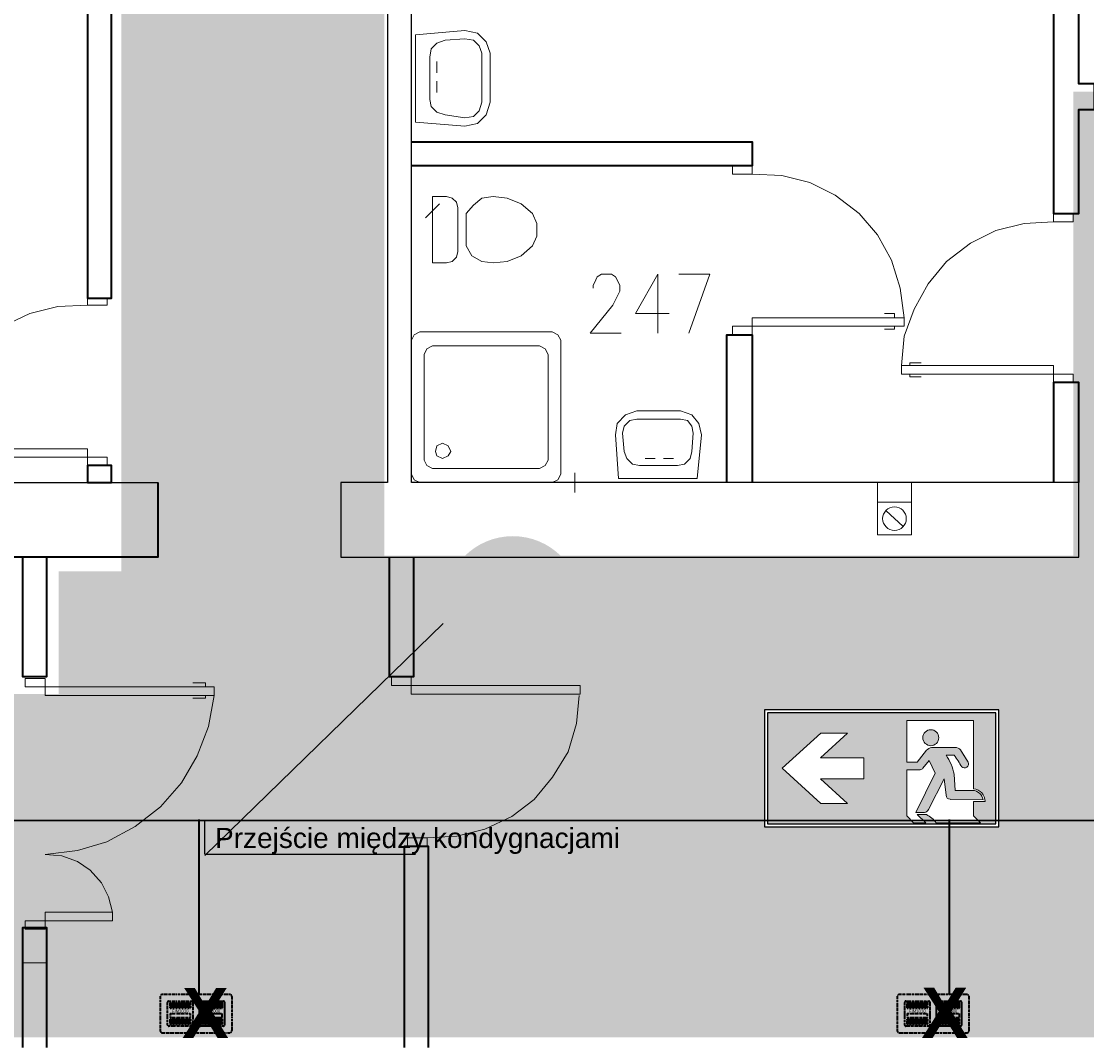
# Model space of a CAD drawing. Header units: millimetres. Extents: x 1 to 17496, y 1 to 30809.
# Tile 139 of 256: x 7268 to 7905, y 21455 to 22065. Entities that reach past the tile are written whole.
import ezdxf
from ezdxf.enums import TextEntityAlignment as Align

# ---------------------------------------------------------------- set-up
doc = ezdxf.new("R2010")
doc.units = ezdxf.units.MM
doc.linetypes.add('BORDER', pattern=[1.75, 0.5, -0.25, 0.5, -0.25, 0, -0.25])
doc.linetypes.add('CENTER', pattern=[2, 1.25, -0.25, 0.25, -0.25])
for name, color, linetype, lineweight in [('0_Przyz_do demontażu', 1, 'CENTER', 40), ('0_Przyz_FIM1100', 1, 'BORDER', 40), ('0_Przyz_FIM1200', 1, 'CENTER', 40), ('0_Przyz_instalacja do central', 1, 'Continuous', 40), ('0_Przyz_Ramka x4', 1, 'BORDER', 40), ('2DA_SYM', 252, 'Continuous', 25), ('CPCOLOR_255', 255, 'Continuous', 0), ('N_SSP_ewakuacja', 4, 'CENTER', 40)]:
    doc.layers.add(name, color=color, linetype=linetype, lineweight=lineweight)
for name, color, linetype in [('2DE_TXTMARK', 41, 'Continuous'), ('2DE_TXTNUM', 11, 'Continuous'), ('CP_WIPEOUT', 255, 'Continuous'), ('CPCOLOR_green', 114, 'Continuous'), ('PDF _Geometria', 7, 'Continuous'), ('SSP_pomoce', 7, 'Continuous')]:
    doc.layers.add(name, color=color, linetype=linetype)
doc.styles.add('arial', font='arialbd.ttf')
doc.styles.add('CP_ATTR', font='ARIAL.TTF')
doc.styles.add('CP_ELATT', font='ARIAL.TTF')
doc.dimstyles.new('ISO-CP', dxfattribs={"dimtxt": 2.5, "dimasz": 2.5, "dimexe": 1.25, "dimexo": 0.625, "dimtad": 1, "dimtxsty": 'Standard', "dimcen": 2.5, "dimadec": 0, "dimazin": 0, "dimtfac": 1, "dimtmove": 0, "dimatfit": 3, "dimfxl": 1, "dimarcsym": 0})

# ---------------------------------------------------------------- blocks, each defined once
blk = doc.blocks.new('ISO_7010_E0B5')
blk.add_wipeout([(-1, 0), (1, 0), (1, 1), (-1, 1)]).dxf.layer = 'CP_WIPEOUT'
at = {"layer": 'CPCOLOR_green'}
h = blk.add_hatch(color=256, dxfattribs=at)
h.paths.add_polyline_path([(0.975, 0.975), (-0.975, 0.975), (-0.975, 0.025), (0.975, 0.025)])
h.paths.add_polyline_path([(-0.1514, 0.4111), (-0.5236, 0.4111), (-0.2916, 0.1996), (-0.5204, 0.1996), (-0.8499, 0.4998), (-0.5204, 0.8), (-0.2916, 0.8), (-0.5236, 0.5886), (-0.1514, 0.5886)], flags=16)
h.paths.add_polyline_path([(0.2151, 0.4877), (0.3298, 0.4877, 0.26429), (0.353, 0.5015), (0.4048, 0.5672), (0.4567, 0.4598), (0.2918, 0.1215), (0.3669, 0.1215, 0.234795), (0.4013, 0.1487), (0.535, 0.409), (0.5503, 0.27, 0.398067), (0.5845, 0.2349), (0.8679, 0.232, 0.330088), (0.7779, 0.3117), (0.6295, 0.3117), (0.6192, 0.4488, 0.104561), (0.5502, 0.6122), (0.6192, 0.6122, -0.028533), (0.6848, 0.5115, 0.779844), (0.7403, 0.5525), (0.6743, 0.6572, 0.237785), (0.6261, 0.6778), (0.4256, 0.6778, 0.136468), (0.3844, 0.6536), (0.3047, 0.5528), (0.2151, 0.5528), (0.2151, 0.9094), (0.785, 0.9094), (0.785, 0.3258, -0.385257), (0.8839, 0.2152), (0.785, 0.2152), (0.785, 0.0936), (0.8437, 0.035), (0.4671, 0.035, 0.099951), (0.3841, 0.1041), (0.3049, 0.1041), (0.3772, 0.035), (0.2736, 0.035), (0.2151, 0.0936)], flags=16)
h.paths.add_polyline_path([(0.3521, 0.7616, -1), (0.4886, 0.7616, -1)], flags=0)
at = {"layer": 'CPCOLOR_255'}
for p, q in [((0.2151, 0.9094), (0.785, 0.9094)), ((0.2151, 0.5528), (0.2151, 0.9094)), ((0.785, 0.9094), (0.785, 0.3258)), ((-0.5204, 0.8), (-0.8499, 0.4998)), ((-0.2916, 0.8), (-0.5236, 0.5886)), ((-0.2916, 0.8), (-0.5204, 0.8)), ((0.3047, 0.5528), (0.3844, 0.6536)), ((0.4256, 0.6778), (0.6261, 0.6778)), ((0.7403, 0.5525), (0.6743, 0.6572)), ((0.7403, 0.5525), (0.6777, 0.6534)), ((-0.1514, 0.5886), (-0.5236, 0.5886)), ((-0.1514, 0.4111), (-0.1514, 0.5886)), ((0.2151, 0.5528), (0.3047, 0.5528)), ((0.4048, 0.5672), (0.353, 0.5015)), ((0.4048, 0.5672), (0.4567, 0.4598)), ((0.5502, 0.6122), (0.6192, 0.6122)), ((-0.5204, 0.1996), (-0.8499, 0.4998)), ((0.2151, 0.0936), (0.2151, 0.4877)), ((0.2151, 0.4877), (0.3289, 0.4877)), ((0.4567, 0.4598), (0.2918, 0.1215)), ((-0.5236, 0.4111), (-0.1514, 0.4111)), ((-0.2916, 0.1996), (-0.5236, 0.4111)), ((0.535, 0.409), (0.4013, 0.1487)), ((0.535, 0.409), (0.5503, 0.27)), ((0.6295, 0.3117), (0.6192, 0.4488)), ((0.7779, 0.3117), (0.6295, 0.3117)), ((-0.2916, 0.1996), (-0.5204, 0.1996)), ((0.5845, 0.2349), (0.8679, 0.232)), ((0.785, 0.2152), (0.785, 0.0936)), ((0.8839, 0.2152), (0.785, 0.2152)), ((0.2151, 0.0936), (0.2736, 0.035)), ((0.2918, 0.1215), (0.3669, 0.1215)), ((0.3772, 0.035), (0.3049, 0.1041)), ((0.3049, 0.1041), (0.3841, 0.1041)), ((0.785, 0.0936), (0.8437, 0.035)), ((0.2736, 0.035), (0.3772, 0.035)), ((0.4671, 0.035), (0.8437, 0.035))]:
    blk.add_line(p, q, dxfattribs=at)
blk.add_circle((0.4204, 0.7616), 0.0683, dxfattribs=at)
for centre, radius, start, end in [((0.4485, 0.5916), 0.0892, 104.92768, 136.01179), ((0.6297, 0.6196), 0.0583, 40.08685, 93.58964), ((0.1982, 0.3673), 0.4288, 10.96447, 34.8414), ((-0.2304, -0.0129), 1.0548, 29.81226, 36.34969), ((0.7074, 0.5389), 0.0356, 230.54845, 22.34307), ((0.3293, 0.5151), 0.0273, 269.07147, 330.14541), ((0.7691, 0.2111), 0.101, 11.95809, 85.02789), ((0.7733, 0.2158), 0.1106, 359.66342, 83.94157), ((0.586, 0.2706), 0.0357, 180.82778, 267.65116), ((0.3567, 0.1697), 0.0493, 281.95642, 334.8101), ((0.2544, -0.1357), 0.2727, 38.76767, 61.59888)]:
    blk.add_arc(centre, radius, start, end, dxfattribs=at)
at = {"layer": 'CPCOLOR_green'}
blk.add_lwpolyline([(-0.975, 0.025), (0.975, 0.025), (0.975, 0.975), (-0.975, 0.975)], close=True, dxfattribs=at)
at = {"layer": 'Defpoints'}
blk.add_lwpolyline([(-1, 0), (1, 0), (1, 1), (-1, 1)], close=True, dxfattribs=at)
at = {"linetype": 'ByBlock', "style": 'CP_ATTR', "flags": 9}
for tag, p in [('NAME', (-0.0323, 0.0181)), ('NUMBER', (-0.0323, 0.018)), ('OTHER', (-0.0323, 0.0179))]:
    blk.add_attdef(tag, text='', height=0.00005, dxfattribs=at).set_placement(p, align=Align.MIDDLE_LEFT)
blk = doc.blocks.new('CPELDDS28_zfcpn1o')
for q in [(0, 1.7), (10.5, 0)]:
    blk.add_line((0, 0), q)
at = {"linetype": 'ByBlock', "style": 'CP_ATTR', "flags": 12}
blk.add_attdef('TYPESIZE', (0.5, 0.3), '', height=1, dxfattribs=at)
at = {"linetype": 'ByBlock', "style": 'CP_ATTR', "flags": 9}
blk.add_attdef('VAL', text='', height=0.00005, rotation=270, dxfattribs=at).set_placement((0.732, 0.092), align=Align.MIDDLE_LEFT)
blk = doc.blocks.new('2de_abb_sig_046_18mvjo')
blk.add_lwpolyline([(0, 40), (0, 0, 0.414214), (1.5, -1.5), (21.5, -1.5, 0.414214), (23, 0), (23, 40, 0.414214), (21.5, 41.5), (1.5, 41.5, 0.414214)], format="xyb", close=True)
at = {"flags": 128}
for points in [[(4, 22.6), (4, 36.4)], [(4.6, 37), (18.4, 37)], [(19, 36.4), (19, 22.6)], [(18.4, 22), (4.6, 22)], [(4, 3.6), (4, 17.4)], [(4.6, 18), (18.4, 18)], [(19, 17.4), (19, 3.6)], [(18.4, 3), (4.6, 3)]]:
    blk.add_lwpolyline(points, dxfattribs=at)
for centre, start, end in [((4.6, 36.4), 90, 180), ((18.4, 36.4), 0, 90), ((4.6, 22.6), 180, 270), ((18.4, 22.6), 270, 0), ((4.6, 17.4), 90, 180), ((18.4, 17.4), 0, 90), ((4.6, 3.6), 180, 270), ((18.4, 3.6), 270, 0)]:
    blk.add_arc(centre, 0.6, start, end)
at = {"linetype": 'Continuous', "style": 'CP_ATTR', "flags": 9}
for tag in ['NAME', 'ARTICLE', 'MARK2', 'OTHER1', 'PRODUCT-TYPE', 'ORDER-NO', 'PRODUCER', 'VOLTAGE', 'CURRENT', 'POWER', 'CHARACTER', 'IP', 'OTHER', 'LINK', 'WEIGHT', 'NUMBER', 'GROUP', 'FUNCTION', 'EL-STATUS']:
    blk.add_attdef(tag, text='', height=0.00005, dxfattribs=at).set_placement((0, 0), align=Align.MIDDLE_LEFT)
at = {"layer": '2DE_TXTMARK', "linetype": 'ByBlock', "style": 'CP_ATTR', "width": 0.8, "flags": 8}
blk.add_attdef('MARK1', text='', height=1.8, dxfattribs=at).set_placement((11.5, 47), align=Align.CENTER)
at = {"layer": '2DE_TXTNUM', "style": 'CP_ELATT', "width": 0.8}
blk.add_attdef('TAG', text='', height=2.5, dxfattribs=at).set_placement((11.5, 43), align=Align.CENTER)
blk = doc.blocks.new('2de_abb_sig_007_fzx2ohn')
blk.add_hatch(color=10).paths.add_polyline_path([(1.5, -2.25), (13.5, -2.25), (13.5, 0), (1.5, 0)])
at = {"color": 10}
for p, q in [((1.5, 0), (13.5, 0)), ((1.5, 0), (1.5, -2.25)), ((13.5, 0), (13.5, -2.25)), ((1.5, -2.25), (13.5, -2.25))]:
    blk.add_line(p, q, dxfattribs=at)
at = {"flags": 128}
for points in [[(0, -6.9), (0, 6.9)], [(0.6, 7.5), (14.4, 7.5)], [(15, 6.9), (15, -6.9)], [(14.4, -7.5), (0.6, -7.5)]]:
    blk.add_lwpolyline(points, dxfattribs=at)
for points in [[(1.5, 3.38), (1.5, 6.38)], [(1.95, 6.38), (1.95, 3.38)], [(2.4, 3.38), (2.4, 6.38)], [(2.85, 6.38), (2.85, 3.38)], [(3.3, 3.38), (3.3, 6.38)], [(3.75, 6.38), (3.75, 3.38)], [(4.2, 3.38), (4.2, 6.38)], [(4.65, 6.38), (4.65, 3.38)], [(5.1, 3.38), (5.1, 6.38)], [(5.55, 6.38), (5.55, 3.38)], [(6, 3.38), (6, 6.38)], [(6.45, 6.38), (6.45, 3.38)], [(6.9, 3.38), (6.9, 6.38)], [(7.35, 6.38), (7.35, 3.38)], [(7.8, 3.38), (7.8, 6.38)], [(8.25, 6.38), (8.25, 3.38)], [(8.7, 3.38), (8.7, 6.38)], [(9.15, 6.38), (9.15, 3.38)], [(9.6, 3.38), (9.6, 6.38)], [(10.05, 6.38), (10.05, 3.38)], [(10.5, 3.38), (10.5, 6.38)], [(10.95, 6.38), (10.95, 3.38)], [(11.4, 3.38), (11.4, 6.38)], [(11.85, 6.38), (11.85, 3.38)], [(12.3, 3.38), (12.3, 6.38)], [(12.75, 6.38), (12.75, 3.38)], [(13.2, 3.38), (13.2, 6.38)], [(13.65, 6.38), (13.65, 3.38)], [(1.5, -6.38), (1.5, -3.38)], [(1.95, -3.38), (1.95, -6.38)], [(2.4, -6.38), (2.4, -3.38)], [(2.85, -3.38), (2.85, -6.38)], [(3.3, -6.38), (3.3, -3.38)], [(3.75, -3.38), (3.75, -6.38)], [(4.2, -6.38), (4.2, -3.38)], [(4.65, -3.38), (4.65, -6.38)], [(5.1, -6.38), (5.1, -3.38)], [(5.55, -3.38), (5.55, -6.38)], [(6, -6.38), (6, -3.38)], [(6.45, -3.38), (6.45, -6.38)], [(6.9, -6.38), (6.9, -3.38)], [(7.35, -3.38), (7.35, -6.38)], [(7.8, -6.38), (7.8, -3.38)], [(8.25, -3.38), (8.25, -6.38)], [(8.7, -6.38), (8.7, -3.38)], [(9.15, -3.38), (9.15, -6.38)], [(9.6, -6.38), (9.6, -3.38)], [(10.05, -3.38), (10.05, -6.38)], [(10.5, -6.38), (10.5, -3.38)], [(10.95, -3.38), (10.95, -6.38)], [(11.4, -6.38), (11.4, -3.38)], [(11.85, -3.38), (11.85, -6.38)], [(12.3, -6.38), (12.3, -3.38)], [(12.75, -3.38), (12.75, -6.38)], [(13.2, -6.38), (13.2, -3.38)], [(13.65, -3.38), (13.65, -6.38)]]:
    blk.add_lwpolyline(points)
for centre, radius, start, end in [((0.6, 6.9), 0.6, 90, 180), ((1.73, 6.38), 0.225, 0, 180), ((2.63, 6.38), 0.225, 0, 180), ((3.53, 6.38), 0.225, 0, 180), ((4.43, 6.38), 0.225, 0, 180), ((5.33, 6.38), 0.225, 0, 180), ((6.23, 6.38), 0.225, 0, 180), ((7.13, 6.38), 0.225, 0, 180), ((8.03, 6.38), 0.225, 0, 180), ((8.93, 6.38), 0.225, 0, 180), ((9.83, 6.38), 0.225, 0, 180), ((10.73, 6.38), 0.225, 0, 180), ((11.63, 6.38), 0.225, 0, 180), ((12.53, 6.38), 0.225, 0, 180), ((13.43, 6.38), 0.225, 0, 180), ((14.4, 6.9), 0.6, 0, 90), ((1.73, 3.38), 0.225, 180, 0), ((2.63, 3.38), 0.225, 180, 0), ((3.53, 3.38), 0.225, 180, 0), ((4.43, 3.38), 0.225, 180, 0), ((5.33, 3.38), 0.225, 180, 0), ((6.23, 3.38), 0.225, 180, 0), ((7.13, 3.38), 0.225, 180, 0), ((8.03, 3.38), 0.225, 180, 0), ((8.93, 3.38), 0.225, 180, 0), ((9.83, 3.38), 0.225, 180, 0), ((10.73, 3.38), 0.225, 180, 0), ((11.63, 3.38), 0.225, 180, 0), ((12.53, 3.38), 0.225, 180, 0), ((13.43, 3.38), 0.225, 180, 0), ((1.73, -3.38), 0.225, 0, 180), ((2.63, -3.38), 0.225, 0, 180), ((3.53, -3.38), 0.225, 0, 180), ((4.43, -3.38), 0.225, 0, 180), ((5.33, -3.38), 0.225, 0, 180), ((6.23, -3.38), 0.225, 0, 180), ((7.13, -3.38), 0.225, 0, 180), ((8.03, -3.38), 0.225, 0, 180), ((8.93, -3.38), 0.225, 0, 180), ((9.83, -3.38), 0.225, 0, 180), ((10.73, -3.38), 0.225, 0, 180), ((11.63, -3.38), 0.225, 0, 180), ((12.53, -3.38), 0.225, 0, 180), ((13.43, -3.38), 0.225, 0, 180), ((0.6, -6.9), 0.6, 180, 270), ((1.73, -6.38), 0.225, 180, 0), ((2.63, -6.38), 0.225, 180, 0), ((3.53, -6.38), 0.225, 180, 0), ((4.43, -6.38), 0.225, 180, 0), ((5.33, -6.38), 0.225, 180, 0), ((6.23, -6.38), 0.225, 180, 0), ((7.13, -6.38), 0.225, 180, 0), ((8.03, -6.38), 0.225, 180, 0), ((8.93, -6.38), 0.225, 180, 0), ((9.83, -6.38), 0.225, 180, 0), ((10.73, -6.38), 0.225, 180, 0), ((11.63, -6.38), 0.225, 180, 0), ((12.53, -6.38), 0.225, 180, 0), ((13.43, -6.38), 0.225, 180, 0), ((14.4, -6.9), 0.6, 270, 0)]:
    blk.add_arc(centre, radius, start, end)
at = {"linetype": 'Continuous', "style": 'CP_ATTR', "flags": 9}
for tag in ['EL-STATUS', 'FUNCTION', 'GROUP', 'NUMBER', 'WEIGHT', 'LINK', 'OTHER', 'IP', 'CHARACTER', 'POWER', 'CURRENT', 'VOLTAGE', 'PRODUCER', 'ORDER-NO', 'PRODUCT-TYPE', 'OTHER1', 'MARK2', 'ARTICLE', 'NAME']:
    blk.add_attdef(tag, text='', height=0.00005, dxfattribs=at).set_placement((0, -6.9), align=Align.MIDDLE_LEFT)
at = {"layer": '2DE_TXTMARK', "linetype": 'ByBlock', "style": 'CP_ATTR', "width": 0.8, "flags": 8}
blk.add_attdef('MARK1', text='', height=1.8, dxfattribs=at).set_placement((7.5, 1.5), align=Align.MIDDLE_CENTER)
at = {"layer": '2DE_TXTNUM', "style": 'CP_ELATT', "width": 0.8}
blk.add_attdef('TAG', text='', height=2.5, dxfattribs=at).set_placement((7.5, 9), align=Align.CENTER)
blk = doc.blocks.new('2de_abb_sig_005_fzxsvu1')
blk.add_hatch(color=50).paths.add_polyline_path([(1.5, -2.25), (13.5, -2.25), (13.5, 0), (1.5, 0)])
at = {"color": 50}
for p, q in [((1.5, 0), (13.5, 0)), ((1.5, 0), (1.5, -2.25)), ((13.5, 0), (13.5, -2.25)), ((1.5, -2.25), (13.5, -2.25))]:
    blk.add_line(p, q, dxfattribs=at)
at = {"flags": 128}
for points in [[(0, -6.9), (0, 6.9)], [(0.6, 7.5), (14.4, 7.5)], [(15, 6.9), (15, -6.9)], [(14.4, -7.5), (0.6, -7.5)]]:
    blk.add_lwpolyline(points, dxfattribs=at)
for points in [[(1.5, 3.38), (1.5, 6.38)], [(1.95, 6.38), (1.95, 3.38)], [(2.4, 3.38), (2.4, 6.38)], [(2.85, 6.38), (2.85, 3.38)], [(3.3, 3.38), (3.3, 6.38)], [(3.75, 6.38), (3.75, 3.38)], [(4.2, 3.38), (4.2, 6.38)], [(4.65, 6.38), (4.65, 3.38)], [(5.1, 3.38), (5.1, 6.38)], [(5.55, 6.38), (5.55, 3.38)], [(6, 3.38), (6, 6.38)], [(6.45, 6.38), (6.45, 3.38)], [(6.9, 3.38), (6.9, 6.38)], [(7.35, 6.38), (7.35, 3.38)], [(7.8, 3.38), (7.8, 6.38)], [(8.25, 6.38), (8.25, 3.38)], [(8.7, 3.38), (8.7, 6.38)], [(9.15, 6.38), (9.15, 3.38)], [(9.6, 3.38), (9.6, 6.38)], [(10.05, 6.38), (10.05, 3.38)], [(10.5, 3.38), (10.5, 6.38)], [(10.95, 6.38), (10.95, 3.38)], [(11.4, 3.38), (11.4, 6.38)], [(11.85, 6.38), (11.85, 3.38)], [(12.3, 3.38), (12.3, 6.38)], [(12.75, 6.38), (12.75, 3.38)], [(13.2, 3.38), (13.2, 6.38)], [(13.65, 6.38), (13.65, 3.38)], [(1.5, -6.38), (1.5, -3.38)], [(1.95, -3.38), (1.95, -6.38)], [(2.4, -6.38), (2.4, -3.38)], [(2.85, -3.38), (2.85, -6.38)], [(3.3, -6.38), (3.3, -3.38)], [(3.75, -3.38), (3.75, -6.38)], [(4.2, -6.38), (4.2, -3.38)], [(4.65, -3.38), (4.65, -6.38)], [(5.1, -6.38), (5.1, -3.38)], [(5.55, -3.38), (5.55, -6.38)], [(6, -6.38), (6, -3.38)], [(6.45, -3.38), (6.45, -6.38)], [(6.9, -6.38), (6.9, -3.38)], [(7.35, -3.38), (7.35, -6.38)], [(7.8, -6.38), (7.8, -3.38)], [(8.25, -3.38), (8.25, -6.38)], [(8.7, -6.38), (8.7, -3.38)], [(9.15, -3.38), (9.15, -6.38)], [(9.6, -6.38), (9.6, -3.38)], [(10.05, -3.38), (10.05, -6.38)], [(10.5, -6.38), (10.5, -3.38)], [(10.95, -3.38), (10.95, -6.38)], [(11.4, -6.38), (11.4, -3.38)], [(11.85, -3.38), (11.85, -6.38)], [(12.3, -6.38), (12.3, -3.38)], [(12.75, -3.38), (12.75, -6.38)], [(13.2, -6.38), (13.2, -3.38)], [(13.65, -3.38), (13.65, -6.38)]]:
    blk.add_lwpolyline(points)
for centre, radius, start, end in [((0.6, 6.9), 0.6, 90, 180), ((1.73, 6.38), 0.225, 0, 180), ((2.63, 6.38), 0.225, 0, 180), ((3.53, 6.38), 0.225, 0, 180), ((4.43, 6.38), 0.225, 0, 180), ((5.33, 6.38), 0.225, 0, 180), ((6.23, 6.38), 0.225, 0, 180), ((7.13, 6.38), 0.225, 0, 180), ((8.03, 6.38), 0.225, 0, 180), ((8.93, 6.38), 0.225, 0, 180), ((9.83, 6.38), 0.225, 0, 180), ((10.73, 6.38), 0.225, 0, 180), ((11.63, 6.38), 0.225, 0, 180), ((12.53, 6.38), 0.225, 0, 180), ((13.43, 6.38), 0.225, 0, 180), ((14.4, 6.9), 0.6, 0, 90), ((1.73, 3.38), 0.225, 180, 0), ((2.63, 3.38), 0.225, 180, 0), ((3.53, 3.38), 0.225, 180, 0), ((4.43, 3.38), 0.225, 180, 0), ((5.33, 3.38), 0.225, 180, 0), ((6.23, 3.38), 0.225, 180, 0), ((7.13, 3.38), 0.225, 180, 0), ((8.03, 3.38), 0.225, 180, 0), ((8.93, 3.38), 0.225, 180, 0), ((9.83, 3.38), 0.225, 180, 0), ((10.73, 3.38), 0.225, 180, 0), ((11.63, 3.38), 0.225, 180, 0), ((12.53, 3.38), 0.225, 180, 0), ((13.43, 3.38), 0.225, 180, 0), ((1.73, -3.38), 0.225, 0, 180), ((2.63, -3.38), 0.225, 0, 180), ((3.53, -3.38), 0.225, 0, 180), ((4.43, -3.38), 0.225, 0, 180), ((5.33, -3.38), 0.225, 0, 180), ((6.23, -3.38), 0.225, 0, 180), ((7.13, -3.38), 0.225, 0, 180), ((8.03, -3.38), 0.225, 0, 180), ((8.93, -3.38), 0.225, 0, 180), ((9.83, -3.38), 0.225, 0, 180), ((10.73, -3.38), 0.225, 0, 180), ((11.63, -3.38), 0.225, 0, 180), ((12.53, -3.38), 0.225, 0, 180), ((13.43, -3.38), 0.225, 0, 180), ((0.6, -6.9), 0.6, 180, 270), ((1.73, -6.38), 0.225, 180, 0), ((2.63, -6.38), 0.225, 180, 0), ((3.53, -6.38), 0.225, 180, 0), ((4.43, -6.38), 0.225, 180, 0), ((5.33, -6.38), 0.225, 180, 0), ((6.23, -6.38), 0.225, 180, 0), ((7.13, -6.38), 0.225, 180, 0), ((8.03, -6.38), 0.225, 180, 0), ((8.93, -6.38), 0.225, 180, 0), ((9.83, -6.38), 0.225, 180, 0), ((10.73, -6.38), 0.225, 180, 0), ((11.63, -6.38), 0.225, 180, 0), ((12.53, -6.38), 0.225, 180, 0), ((13.43, -6.38), 0.225, 180, 0), ((14.4, -6.9), 0.6, 270, 0)]:
    blk.add_arc(centre, radius, start, end)
at = {"linetype": 'Continuous', "style": 'CP_ATTR', "flags": 9}
for tag in ['EL-STATUS', 'FUNCTION', 'GROUP', 'NUMBER', 'WEIGHT', 'LINK', 'OTHER', 'IP', 'CHARACTER', 'POWER', 'CURRENT', 'VOLTAGE', 'PRODUCER', 'ORDER-NO', 'PRODUCT-TYPE', 'OTHER1', 'MARK2', 'ARTICLE', 'NAME']:
    blk.add_attdef(tag, text='', height=0.00005, dxfattribs=at).set_placement((0, -6.9), align=Align.MIDDLE_LEFT)
at = {"layer": '2DE_TXTMARK', "linetype": 'ByBlock', "style": 'CP_ATTR', "width": 0.8, "flags": 8}
blk.add_attdef('MARK1', text='', height=1.8, dxfattribs=at).set_placement((7.5, 1.5), align=Align.MIDDLE_CENTER)
at = {"layer": '2DE_TXTNUM', "style": 'CP_ELATT', "width": 0.8}
blk.add_attdef('TAG', text='', height=2.5, dxfattribs=at).set_placement((7.5, 9), align=Align.CENTER)

msp = doc.modelspace()

# ---------------------------------------------------------------- hatches: boundary and pattern name
at = {"layer": 'N_SSP_ewakuacja', "lineweight": 60, "transparency": 33554457}
h = msp.add_hatch(color=51, dxfattribs=at)
h.dxf.hatch_style = 1
h.paths.add_polyline_path([(5438.97, 22700.75), (5436.7, 22686.69), (5436.7, 21954.96), (5458.04, 21954.96), (5458.04, 21107.81), (5178.5, 21107.81), (5178.5, 20881.62), (5426.03, 20881.62), (5426.03, 20657.57), (5735.44, 20657.57), (5735.44, 21323.34), (6228.37, 21323.34), (6228.37, 21457.77), (9119.77, 21457.77), (9119.77, 20742.92), (9173.12, 20742.92), (9173.12, 20424.97), (9597.76, 20424.97), (9597.76, 20717.32), (9405.71, 20717.32), (9405.71, 21451.78), (13300.03, 21451.78), (13300.03, 21329.74), (13530.49, 21329.74), (13530.49, 21677.56), (13135.73, 21677.56), (13135.73, 21743.71), (12587.32, 21743.71), (12587.32, 21925.09), (12316.32, 21925.09), (12316.32, 21740.51), (8046.3, 21740.51), (8046.3, 22023.25), (7896.92, 22023.25), (7896.92, 21745.84), (7484.82, 21745.84), (7484.82, 22444.69), (7327.45, 22444.69), (7327.45, 21736.51), (7290.1, 21736.51), (7290.1, 21663.16), (6951.35, 21663.16), (6951.35, 21743.18), (6305.85, 21743.18), (6305.85, 21596.47), (5719.04, 21596.47), (5719.04, 22051.25), (5700.37, 22051.25), (5700.37, 22700.75)])
at = {"layer": 'SSP_pomoce', "transparency": 33554687}
h = msp.add_hatch(color=5, dxfattribs=at)
h.dxf.hatch_style = 1
h.set_gradient(color1=(0, 0, 255), color2=(0, 0, 255), centered=1, tint=0.492993)
h.paths.add_polyline_path([(7602.51, 21716.61, 1), (7520.81, 21716.61, 1)])

# ---------------------------------------------------------------- linework, layer by layer
at = {"layer": '0_Przyz_instalacja do central'}
msp.add_lwpolyline([(7373.99, 21483.36), (7373.99, 21587.97)], dxfattribs=at)
at = {"layer": 'PDF _Geometria', "lineweight": 25}
for points in [[(7486.69, 22454.87), (7486.69, 21789.51), (7458.89, 21789.51), (7458.89, 21744.88), (7900.22, 21744.88), (7900.22, 21789.51), (7501, 21789.51), (7501, 22454.87)], [(7250.02, 21789.51), (7349.4, 21789.51)]]:
    msp.add_lwpolyline(points, dxfattribs=at)
at = {"layer": 'PDF _Geometria', "lineweight": 40}
for points in [[(7885.06, 22454.87), (7885.06, 21950.38), (7900.22, 21950.38), (7900.22, 22012.7), (7909.48, 22012.7), (7909.48, 22027.86), (7900.22, 22027.86), (7900.22, 22454.87)], [(6705.1, 22107.87), (7100.11, 22107.87), (7100.11, 22097.77), (7115.27, 22097.77), (7115.27, 22107.87), (7307.29, 22107.87), (7307.29, 21899.85), (7321.61, 21899.85), (7321.61, 22354.65), (7307.29, 22354.65), (7307.29, 22123.03), (7115.27, 22123.03), (7115.27, 22354.65), (7100.11, 22354.65), (7100.11, 22322.64), (6970.4, 22322.64), (6970.4, 22308.32), (7100.11, 22308.32), (7100.11, 22218.21), (6970.4, 22218.21), (6970.4, 22212.31), (7100.11, 22212.31), (7100.11, 22123.03), (6705.1, 22123.03)], [(7501, 21993.33), (7704.82, 21993.33), (7704.82, 21979.01), (7501, 21979.01)], [(7689.66, 21789.51), (7689.66, 21877.95), (7704.82, 21877.95), (7704.82, 21789.51)], [(7900.22, 21789.51), (7900.22, 21849.31), (7885.06, 21849.31), (7885.06, 21789.51)], [(7349.4, 21789.51), (7349.4, 21744.88), (7129.58, 21744.88)], [(7282.87, 21744.88), (7282.87, 21673.29), (7268.55, 21673.29), (7268.55, 21744.88)], [(7502.25, 21744.88), (7502.25, 21673.29), (7487.94, 21673.29), (7487.94, 21744.88)], [(7496.79, 21451.78), (7496.79, 21572.01), (7511.11, 21572.01), (7511.11, 21451.78)], [(7268.55, 21451.78), (7268.55, 21523.37), (7282.87, 21523.37), (7282.87, 21451.78)]]:
    msp.add_lwpolyline(points, dxfattribs=at)
at = {"layer": 'PDF _Geometria', "lineweight": 18}
for points in [[(7503.53, 22005.12), (7533.01, 22002.6), (7540.59, 22004.28), (7545.64, 22009.33), (7548.17, 22016.91), (7548.17, 22046.39), (7545.64, 22053.13), (7540.59, 22058.18), (7533.01, 22059.87), (7503.53, 22057.34)], [(7511.95, 22018.6), (7511.95, 22043.87), (7512.79, 22048.92), (7516.16, 22052.29), (7521.22, 22053.97), (7533.01, 22054.81), (7538.06, 22053.97), (7541.43, 22050.6), (7543.11, 22046.39), (7543.11, 22016.91), (7541.43, 22011.86), (7538.06, 22008.49), (7533.01, 22007.65), (7521.22, 22009.33), (7516.16, 22011.02), (7512.79, 22014.39)], [(7704.82, 21973.96), (7704.82, 21979.01), (7693.03, 21979.01), (7693.03, 21973.96)], [(7522.06, 21920.9), (7513.64, 21920.9), (7513.64, 21960.49), (7522.06, 21960.49), (7525.43, 21959.64), (7527.95, 21957.12), (7528.8, 21953.75), (7528.8, 21927.64), (7527.95, 21924.27), (7525.43, 21921.74)], [(7533.85, 21931.01), (7533.85, 21950.38), (7538.06, 21955.43), (7543.11, 21959.64), (7549.85, 21960.49), (7558.27, 21959.64), (7566.7, 21956.27), (7573.44, 21950.38), (7575.96, 21944.48), (7575.96, 21936.9), (7573.44, 21931.01), (7566.7, 21925.11), (7558.27, 21921.74), (7549.85, 21920.9), (7543.11, 21921.74), (7537.22, 21925.11)], [(7896.85, 21945.33), (7896.85, 21950.38), (7885.06, 21950.38), (7885.06, 21945.33)], [(7319.08, 21895.63), (7319.08, 21899.85), (7307.29, 21899.85), (7307.29, 21895.63)], [(7795.78, 21888.05), (7704.82, 21888.05), (7704.82, 21877.95), (7693.03, 21877.95), (7693.03, 21883), (7795.78, 21883)], [(7501, 21874.58), (7501, 21794.57), (7502.69, 21791.2), (7506.06, 21789.51), (7585.23, 21789.51), (7588.6, 21791.2), (7590.28, 21794.57), (7590.28, 21874.58), (7588.6, 21877.95), (7585.23, 21879.63), (7506.06, 21879.63), (7502.69, 21877.95)], [(7508.58, 21866.16), (7508.58, 21802.99), (7510.27, 21799.62), (7513.64, 21797.94), (7577.65, 21797.94), (7581.02, 21799.62), (7582.7, 21802.99), (7582.7, 21866.16), (7581.02, 21869.53), (7577.65, 21871.21), (7513.64, 21871.21), (7510.27, 21869.53)], [(7794.1, 21859.42), (7885.06, 21859.42), (7885.06, 21849.31), (7896.85, 21849.31), (7896.85, 21854.37), (7794.1, 21854.37)], [(7624.81, 21792.04), (7623.13, 21818.15), (7623.97, 21824.89), (7629.02, 21829.94), (7635.76, 21832.47), (7661.87, 21832.47), (7668.61, 21829.94), (7672.82, 21824.89), (7674.5, 21818.15), (7671.98, 21792.04)], [(7637.44, 21799.62), (7660.18, 21799.62), (7664.4, 21800.46), (7667.76, 21803.83), (7668.61, 21808.04), (7669.45, 21818.99), (7668.61, 21823.2), (7666.08, 21826.57), (7661.87, 21827.41), (7635.76, 21827.41), (7631.55, 21826.57), (7628.18, 21823.2), (7627.34, 21818.99), (7628.18, 21808.04), (7629.86, 21803.83), (7633.23, 21800.46)], [(7216.33, 21809.73), (7307.29, 21809.73), (7307.29, 21799.62), (7319.08, 21799.62), (7319.08, 21804.67), (7216.33, 21804.67)], [(7524.59, 21808.04), (7522.9, 21811.41), (7519.53, 21813.1), (7516.16, 21811.41), (7515.32, 21808.04), (7516.16, 21805.52), (7519.53, 21803.83), (7522.9, 21805.52)], [(7589.44, 21789.51), (7607.12, 21789.51)], [(7799.99, 21758.35), (7799.99, 21777.72), (7779.78, 21777.72), (7779.78, 21758.35)], [(7382.96, 21662.22), (7281.89, 21662.22), (7281.89, 21672.33), (7270.1, 21672.33), (7270.1, 21667.27), (7382.96, 21667.27)], [(7601.94, 21663.01), (7500.87, 21663.01), (7500.87, 21673.11), (7489.08, 21673.11), (7489.08, 21668.06), (7601.94, 21668.06)], [(7510.43, 21572.11), (7510.43, 21577.16), (7498.64, 21577.16), (7498.64, 21572.11)], [(7268.55, 21510.74), (7268.55, 21493.05)], [(7282.87, 21493.05), (7282.87, 21510.74)]]:
    msp.add_lwpolyline(points, close=True, dxfattribs=at)
for points in [[(7516.16, 22041.34), (7516.16, 22034.6)], [(7516.16, 22022.81), (7516.16, 22029.55)], [(7704.82, 21973.96), (7722.51, 21973.12), (7739.35, 21968.91), (7754.51, 21961.33), (7768.83, 21950.38), (7779.78, 21937.75), (7788.2, 21922.59), (7793.26, 21905.74), (7795.78, 21888.05)], [(7517.85, 21956.27), (7509.43, 21947.85)], [(7513.64, 21960.49), (7513.64, 21942.8)], [(7885.06, 21945.33), (7867.37, 21944.48), (7850.53, 21940.27), (7835.37, 21932.69), (7821.05, 21921.74), (7810.1, 21908.27), (7801.68, 21893.11), (7795.78, 21877.11), (7794.1, 21859.42)], [(7609.65, 21905.74), (7609.65, 21907.43), (7611.34, 21910.79), (7612.18, 21912.48), (7614.7, 21914.16), (7620.6, 21914.16), (7623.13, 21912.48), (7623.97, 21910.79), (7625.65, 21907.43), (7625.65, 21904.06), (7623.97, 21900.69), (7621.44, 21895.63), (7607.97, 21878.79), (7626.5, 21878.79)], [(7648.39, 21878.79), (7648.39, 21914.16), (7634.92, 21890.58), (7655.13, 21890.58)], [(7666.92, 21878.79), (7679.56, 21914.16), (7661.03, 21914.16)], [(7307.29, 21895.63), (7289.61, 21894.79), (7272.76, 21890.58), (7256.76, 21883), (7243.28, 21872.05), (7231.49, 21858.58), (7223.07, 21843.42), (7218.02, 21827.41), (7216.33, 21809.73)], [(7789.89, 21888.05), (7789.89, 21890.58), (7783.99, 21890.58)], [(7789.89, 21883), (7789.89, 21881.32), (7783.99, 21881.32)], [(7799.15, 21859.42), (7799.15, 21861.1), (7805.89, 21861.1)], [(7799.15, 21854.37), (7799.15, 21852.68), (7805.89, 21852.68)], [(7486.69, 21823.2), (7486.69, 21840.89)], [(7640.81, 21803.83), (7646.71, 21803.83)], [(7657.66, 21803.83), (7651.76, 21803.83)], [(7598.7, 21783.62), (7598.7, 21795.41)], [(7276.97, 21789.51), (7294.66, 21789.51)], [(7759.57, 21789.51), (7778.1, 21789.51)], [(7779.78, 21777.72), (7779.78, 21789.51), (7799.99, 21789.51), (7799.99, 21777.72)], [(7784.83, 21772.67), (7794.94, 21763.41)], [(7589.44, 21744.88), (7607.12, 21744.88)], [(7377.91, 21667.27), (7377.91, 21669.8), (7370.33, 21669.8)], [(7322.32, 21532.52), (7281.89, 21532.52), (7281.89, 21522.41), (7270.1, 21522.41), (7270.1, 21527.47), (7322.32, 21527.47), (7322.32, 21532.52), (7319.79, 21541.78), (7315.58, 21550.21), (7308.84, 21557.79), (7301.26, 21562.84), (7292, 21566.21), (7281.89, 21567.05), (7301.26, 21569.58), (7318.95, 21574.63), (7335.8, 21583.89), (7350.96, 21595.69), (7363.59, 21610), (7372.85, 21626.01), (7379.59, 21643.69), (7382.96, 21662.22)], [(7377.91, 21662.22), (7377.91, 21660.54), (7370.33, 21660.54)], [(7510.43, 21577.16), (7528.12, 21578), (7544.97, 21582.22), (7560.97, 21589.8), (7574.44, 21599.9), (7585.39, 21613.38), (7594.66, 21628.54), (7599.71, 21645.38), (7601.39, 21662.23)], [(7268.55, 21502.32), (7282.87, 21502.32), (7268.55, 21502.32)]]:
    msp.add_lwpolyline(points, dxfattribs=at)
at = {"layer": 'PDF _Geometria', "lineweight": 40}
msp.add_lwpolyline([(7321.61, 21789.51), (7321.61, 21799.62), (7307.29, 21799.62), (7307.29, 21789.51)], close=True, dxfattribs=at)
at = {"layer": 'PDF _Geometria', "lineweight": 18}
msp.add_circle((7789.89, 21767.94), 7.06, dxfattribs=at)

# ---------------------------------------------------------------- block references
at = {"layer": '0_Przyz_FIM1100', "lineweight": -3}
for p in [(7355.22, 21471.97), (7796.03, 21471.95)]:
    msp.add_blockref('2de_abb_sig_005_fzxsvu1', p, dxfattribs=at).add_auto_attribs({'MARK1': 'FIM1010'})
at = {"layer": '0_Przyz_FIM1200', "lineweight": -3}
for p in [(7374.21, 21471.96), (7815.03, 21471.96)]:
    msp.add_blockref('2de_abb_sig_007_fzx2ohn', p, dxfattribs=at).add_auto_attribs({'MARK1': 'FIM1000'})
at = {"layer": '0_Przyz_Ramka x4', "linetype": 'Continuous', "lineweight": 0, "rotation": 270}
for p in [(7352.22, 21483.47), (7793.04, 21483.47)]:
    msp.add_blockref('2de_abb_sig_046_18mvjo', p, dxfattribs=at)
at = {"layer": 'SSP_pomoce', "color": 5, "xscale": 12, "yscale": 12, "zscale": 12}
msp.add_blockref('CPELDDS28_zfcpn1o', (7377.54, 21567.39), dxfattribs=at).add_auto_attribs({'TYPESIZE': 'Przejście między kondygnacjami'})

# ---------------------------------------------------------------- texts
at = {"layer": '0_Przyz_do demontażu', "linetype": 'ByBlock', "lineweight": 30, "char_height": 30, "width": 9.5107, "attachment_point": 1, "style": 'arial'}
for insert in [(7363.84, 21487.33), (7806.04, 21487.43)]:
    msp.add_mtext('X', dxfattribs=dict(at, insert=insert))

# ---------------------------------------------------------------- leaders
at = {"layer": 'SSP_pomoce', "color": 5}
msp.add_leader([(7519.94, 21705.25), (7377.54, 21566.57)], dimstyle='ISO-CP', override={"dimasz": 15}, dxfattribs=at)

# ---------------------------------------------------------------- next in the draw order: block references
at = {"layer": '2DA_SYM', "xscale": 70, "yscale": 70, "zscale": 70}
msp.add_blockref('ISO_7010_E0B5', (7782.21, 21583.64), dxfattribs=at)

# ---------------------------------------------------------------- next in the draw order: linework, layer by layer
at = {"layer": '0_Przyz_instalacja do central'}
for points in [[(11413.96, 21587.84), (3665.49, 21586.78), (3665.49, 21722.02)], [(7822.77, 21483.36), (7822.77, 21587.97)]]:
    msp.add_lwpolyline(points, dxfattribs=at)

doc.saveas('drawing.dxf')
